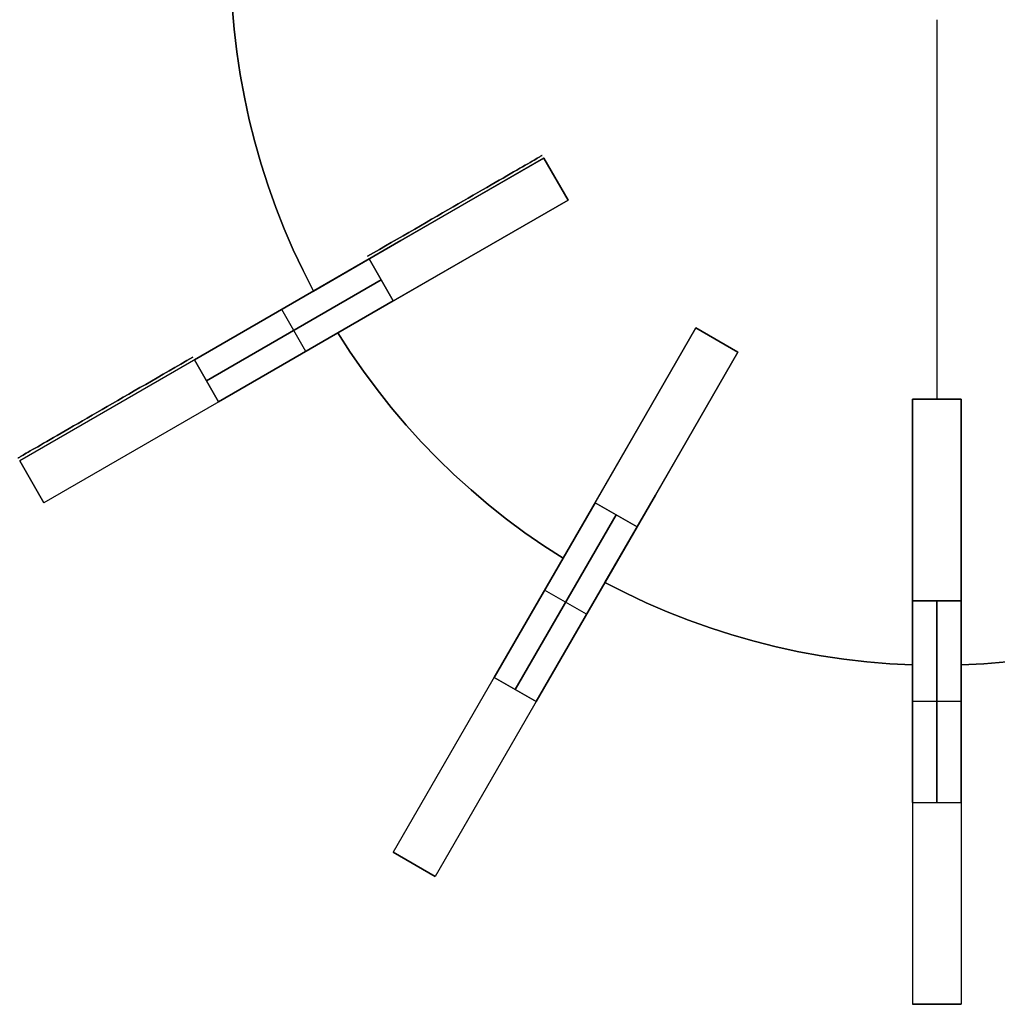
# Model space of a CAD drawing. Header units: millimetres. Extents: x 161 to 3923, y -487 to 1291.
# Tile 14 of 40: x 1115 to 1357, y 508 to 752. Entities that reach past the tile are written whole.
import ezdxf

# ---------------------------------------------------------------- set-up
doc = ezdxf.new("R2010")
doc.units = ezdxf.units.MM
doc.layers.add('Predeterminada', color=7, linetype='Continuous')

msp = doc.modelspace()

# ---------------------------------------------------------------- linework, layer by layer
at = {"layer": 'Predeterminada', "color": 254, "true_color": 0xf3e5b7}
for points in [[(1187.97, 684.97), (1185.38, 690.03), (1182.96, 695.18), (1180.7, 700.4), (1178.61, 705.69), (1176.7, 711.04), (1174.96, 716.46), (1173.4, 721.93), (1172.02, 727.44), (1170.82, 733), (1169.8, 738.6), (1168.96, 744.22), (1168.3, 749.87), (1167.83, 755.54), (1167.54, 761.22)], [(1167.54, 761.22), (1167.83, 755.54), (1168.3, 749.87), (1168.96, 744.22), (1169.8, 738.6), (1170.82, 733), (1172.02, 727.44), (1173.4, 721.93), (1174.96, 716.46), (1176.7, 711.04), (1178.61, 705.69), (1180.7, 700.4), (1182.96, 695.18), (1185.38, 690.03), (1187.97, 684.97)], [(1187.97, 684.97), (1185.38, 690.03), (1182.96, 695.18), (1180.7, 700.4), (1178.61, 705.69), (1176.7, 711.04), (1174.96, 716.46), (1173.4, 721.93), (1172.02, 727.44), (1170.82, 733), (1169.8, 738.6), (1168.96, 744.22), (1168.3, 749.87), (1167.83, 755.54), (1167.54, 761.22)], [(1342.44, 752.22), (1342.44, 658.22)], [(1342.44, 752.22), (1342.44, 658.22)], [(1245.04, 717.92), (1115.14, 642.92)], [(1245.04, 717.92), (1209.64, 697.48)], [(1209.64, 697.48), (1245.04, 717.92)], [(1251.04, 707.52), (1245.04, 717.92)], [(1245.04, 717.92), (1251.04, 707.52)], [(1245.04, 717.92), (1251.04, 707.52)], [(1251.04, 707.52), (1245.04, 717.92)], [(1251.04, 707.52), (1245.04, 717.92)], [(1251.04, 707.52), (1245.04, 717.92)], [(1251.04, 707.52), (1121.14, 632.52)], [(1215.64, 687.08), (1251.04, 707.52)], [(1251.04, 707.52), (1215.64, 687.08)], [(1209.64, 697.48), (1187.97, 684.97)], [(1187.97, 684.97), (1209.64, 697.48)], [(1201.74, 692.92), (1158.44, 667.92)], [(1158.44, 667.92), (1201.74, 692.92)], [(1207.74, 682.52), (1201.74, 692.92)], [(1201.74, 692.92), (1207.74, 682.52)], [(1161.44, 662.72), (1204.74, 687.72)], [(1204.74, 687.72), (1161.44, 662.72)], [(1193.97, 674.58), (1215.64, 687.08)], [(1215.64, 687.08), (1193.97, 674.58)], [(1164.44, 657.52), (1207.74, 682.52)], [(1207.74, 682.52), (1164.44, 657.52)], [(1186.09, 670.02), (1180.09, 680.42)], [(1186.09, 670.02), (1180.09, 680.42)], [(1249.8, 618.76), (1245.02, 621.84), (1240.35, 625.09), (1235.78, 628.48), (1231.33, 632.02), (1227, 635.7), (1222.78, 639.52), (1218.7, 643.48), (1214.74, 647.56), (1210.92, 651.78), (1207.24, 656.11), (1203.7, 660.56), (1200.31, 665.13), (1197.06, 669.8), (1193.97, 674.58)], [(1193.97, 674.58), (1197.06, 669.8), (1200.31, 665.13), (1203.7, 660.56), (1207.24, 656.11), (1210.92, 651.78), (1214.74, 647.56), (1218.7, 643.48), (1222.78, 639.52), (1227, 635.7), (1231.33, 632.02), (1235.78, 628.48), (1240.35, 625.09), (1245.02, 621.84), (1249.8, 618.76)], [(1249.8, 618.76), (1245.02, 621.84), (1240.35, 625.09), (1235.78, 628.48), (1231.33, 632.02), (1227, 635.7), (1222.78, 639.52), (1218.7, 643.48), (1214.74, 647.56), (1210.92, 651.78), (1207.24, 656.11), (1203.7, 660.56), (1200.31, 665.13), (1197.06, 669.8), (1193.97, 674.58)], [(1282.74, 675.82), (1207.74, 545.92)], [(1282.74, 675.82), (1262.3, 640.42)], [(1262.3, 640.42), (1282.74, 675.82)], [(1293.14, 669.82), (1282.74, 675.82)], [(1293.14, 669.82), (1282.74, 675.82)], [(1293.14, 669.82), (1282.74, 675.82)], [(1282.74, 675.82), (1293.14, 669.82)], [(1293.14, 669.82), (1282.74, 675.82)], [(1293.14, 669.82), (1282.74, 675.82)], [(1293.14, 669.82), (1218.14, 539.92)], [(1272.7, 634.42), (1293.14, 669.82)], [(1293.14, 669.82), (1272.7, 634.42)], [(1164.44, 657.52), (1158.44, 667.92)], [(1158.44, 667.92), (1164.44, 657.52)], [(1348.44, 658.22), (1336.44, 658.22)], [(1336.44, 658.22), (1348.44, 658.22)], [(1348.44, 658.22), (1336.44, 658.22)], [(1348.44, 658.22), (1336.44, 658.22)], [(1336.44, 658.22), (1336.44, 617.34)], [(1336.44, 617.34), (1336.44, 658.22)], [(1336.44, 658.22), (1336.44, 508.22)], [(1348.44, 658.22), (1336.44, 658.22)], [(1348.44, 658.22), (1336.44, 658.22)], [(1348.44, 617.34), (1348.44, 658.22)], [(1348.44, 658.22), (1348.44, 617.34)], [(1348.44, 658.22), (1348.44, 508.22)], [(1115.14, 642.92), (1121.14, 632.52)], [(1115.14, 642.92), (1121.14, 632.52)], [(1121.14, 632.52), (1115.14, 642.92)], [(1121.14, 632.52), (1115.14, 642.92)], [(1121.14, 632.52), (1115.14, 642.92)], [(1262.3, 640.42), (1249.8, 618.76)], [(1249.8, 618.76), (1262.3, 640.42)], [(1260.19, 612.76), (1272.7, 634.42)], [(1272.7, 634.42), (1260.19, 612.76)], [(1257.74, 632.52), (1232.74, 589.22)], [(1232.74, 589.22), (1257.74, 632.52)], [(1268.14, 626.52), (1257.74, 632.52)], [(1257.74, 632.52), (1268.14, 626.52)], [(1237.94, 586.22), (1262.94, 629.52)], [(1262.94, 629.52), (1237.94, 586.22)], [(1243.14, 583.22), (1268.14, 626.52)], [(1268.14, 626.52), (1243.14, 583.22)], [(1336.44, 617.34), (1336.44, 592.32)], [(1336.44, 592.32), (1336.44, 617.34)], [(1348.44, 592.32), (1348.44, 617.34)], [(1348.44, 617.34), (1348.44, 592.32)], [(1336.44, 592.32), (1330.76, 592.61), (1325.09, 593.08), (1319.44, 593.74), (1313.82, 594.58), (1308.22, 595.6), (1302.66, 596.8), (1297.15, 598.18), (1291.68, 599.75), (1286.26, 601.48), (1280.91, 603.4), (1275.62, 605.48), (1270.39, 607.74), (1265.25, 610.16), (1260.19, 612.76)], [(1260.19, 612.76), (1265.25, 610.16), (1270.39, 607.74), (1275.62, 605.48), (1280.91, 603.4), (1286.26, 601.48), (1291.68, 599.75), (1297.15, 598.18), (1302.66, 596.8), (1308.22, 595.6), (1313.82, 594.58), (1319.44, 593.74), (1325.09, 593.08), (1330.76, 592.61), (1336.44, 592.32)], [(1336.44, 592.32), (1330.76, 592.61), (1325.09, 593.08), (1319.44, 593.74), (1313.82, 594.58), (1308.22, 595.6), (1302.66, 596.8), (1297.15, 598.18), (1291.68, 599.75), (1286.26, 601.48), (1280.91, 603.4), (1275.62, 605.48), (1270.39, 607.74), (1265.25, 610.16), (1260.19, 612.76)], [(1424.69, 612.76), (1419.63, 610.16), (1414.49, 607.74), (1409.26, 605.48), (1403.97, 603.4), (1398.62, 601.48), (1393.2, 599.75), (1387.73, 598.18), (1382.22, 596.8), (1376.66, 595.6), (1371.06, 594.58), (1365.44, 593.74), (1359.79, 593.08), (1354.12, 592.61), (1348.44, 592.32)], [(1348.44, 592.32), (1354.12, 592.61), (1359.79, 593.08), (1365.44, 593.74), (1371.06, 594.58), (1376.66, 595.6), (1382.22, 596.8), (1387.73, 598.18), (1393.2, 599.75), (1398.62, 601.48), (1403.97, 603.4), (1409.26, 605.48), (1414.49, 607.74), (1419.63, 610.16), (1424.69, 612.76)], [(1424.69, 612.76), (1419.63, 610.16), (1414.49, 607.74), (1409.26, 605.48), (1403.97, 603.4), (1398.62, 601.48), (1393.2, 599.75), (1387.73, 598.18), (1382.22, 596.8), (1376.66, 595.6), (1371.06, 594.58), (1365.44, 593.74), (1359.79, 593.08), (1354.12, 592.61), (1348.44, 592.32)], [(1255.64, 604.87), (1245.24, 610.87)], [(1255.64, 604.87), (1245.24, 610.87)], [(1336.44, 608.22), (1336.44, 558.22)], [(1336.44, 558.22), (1336.44, 608.22)], [(1348.44, 608.22), (1336.44, 608.22)], [(1336.44, 608.22), (1348.44, 608.22)], [(1342.44, 558.22), (1342.44, 608.22)], [(1342.44, 608.22), (1342.44, 558.22)], [(1348.44, 558.22), (1348.44, 608.22)], [(1348.44, 608.22), (1348.44, 558.22)], [(1243.14, 583.22), (1232.74, 589.22)], [(1232.74, 589.22), (1243.14, 583.22)], [(1348.44, 583.22), (1336.44, 583.22)], [(1348.44, 583.22), (1336.44, 583.22)], [(1336.44, 558.22), (1348.44, 558.22)], [(1336.44, 558.22), (1348.44, 558.22)], [(1207.74, 545.92), (1218.14, 539.92)], [(1207.74, 545.92), (1218.14, 539.92)], [(1218.14, 539.92), (1207.74, 545.92)], [(1336.44, 508.22), (1348.44, 508.22)], [(1336.44, 508.22), (1348.44, 508.22)], [(1348.44, 508.22), (1336.44, 508.22)]]:
    msp.add_lwpolyline(points, dxfattribs=at)
at = {"layer": 'Predeterminada', "color": 254, "true_color": 0xf3e5b7, "extrusion": (1, 0, 0)}
for points in [[(752.22, 936.04), (752.22, 924.04)], [(717.92, 936.04), (717.92, 1271.04)], [(717.92, 924.04), (717.92, 921.04)], [(712.72, 1271.04), (712.72, 936.04)], [(712.72, 924.04), (712.72, 921.04)], [(707.52, 1271.04), (707.52, 936.04)], [(707.52, 924.04), (707.52, 921.04)], [(684.97, 924.04), (684.97, 936.04)], [(680.42, 871.04), (680.42, 1321.04)], [(674.58, 924.04), (674.58, 936.04)], [(675.82, 924.04), (675.82, 896.04)], [(675.82, 1246.04), (675.82, 936.04)], [(672.82, 924.04), (672.82, 896.04)], [(672.82, 1246.04), (672.82, 936.04)], [(670.02, 871.04), (670.02, 1321.04)], [(669.82, 924.04), (669.82, 896.04)], [(669.82, 1246.04), (669.82, 936.04)], [(658.22, 924.04), (658.22, 871.04)], [(658.22, 1221.04), (658.22, 936.04)], [(658.22, 871.04), (658.19, 869.33), (658.1, 867.62), (657.96, 865.92), (657.76, 864.23), (657.49, 862.54), (657.18, 860.86), (656.8, 859.2), (656.37, 857.55), (655.88, 855.91), (655.33, 854.29), (654.74, 852.69), (654.08, 851.12), (653.37, 849.56), (652.62, 848.03), (651.8, 846.53), (650.94, 845.06), (650.03, 843.61), (649.07, 842.2), (648.06, 840.82), (647.01, 839.48), (645.91, 838.18), (644.76, 836.91), (643.58, 835.68), (642.35, 834.49), (641.08, 833.35), (639.78, 832.25), (638.43, 831.2), (637.06, 830.19), (635.64, 829.23), (634.2, 828.31), (632.73, 827.45), (631.22, 826.64), (629.7, 825.88), (628.14, 825.18), (626.56, 824.52), (624.97, 823.92), (623.35, 823.38), (621.71, 822.89), (620.06, 822.46), (618.39, 822.08), (616.72, 821.76), (615.03, 821.5), (613.33, 821.3), (611.63, 821.15), (609.93, 821.06), (608.22, 821.04)], [(608.22, 1271.04), (609.93, 1271.01), (611.63, 1270.92), (613.33, 1270.77), (615.03, 1270.57), (616.72, 1270.31), (618.39, 1269.99), (620.06, 1269.61), (621.71, 1269.18), (623.35, 1268.69), (624.97, 1268.15), (626.56, 1267.55), (628.14, 1266.9), (629.7, 1266.19), (631.22, 1265.43), (632.73, 1264.62), (634.2, 1263.76), (635.64, 1262.84), (637.06, 1261.88), (638.43, 1260.88), (639.78, 1259.82), (641.08, 1258.72), (642.35, 1257.58), (643.58, 1256.39), (644.76, 1255.16), (645.91, 1253.9), (647.01, 1252.59), (648.06, 1251.25), (649.07, 1249.87), (650.03, 1248.46), (650.94, 1247.01), (651.8, 1245.54), (652.62, 1244.04), (653.37, 1242.51), (654.08, 1240.96), (654.74, 1239.38), (655.33, 1237.78), (655.88, 1236.16), (656.37, 1234.53), (656.8, 1232.87), (657.18, 1231.21), (657.49, 1229.53), (657.76, 1227.84), (657.96, 1226.15), (658.1, 1224.45), (658.19, 1222.74), (658.22, 1221.04)], [(658.22, 924.04), (658.22, 871.04)], [(658.22, 1221.04), (658.22, 936.04)], [(658.22, 871.04), (658.19, 869.33), (658.1, 867.62), (657.96, 865.92), (657.76, 864.23), (657.49, 862.54), (657.18, 860.86), (656.8, 859.2), (656.37, 857.55), (655.88, 855.91), (655.33, 854.29), (654.74, 852.69), (654.08, 851.12), (653.37, 849.56), (652.62, 848.03), (651.8, 846.53), (650.94, 845.06), (650.03, 843.61), (649.07, 842.2), (648.06, 840.82), (647.01, 839.48), (645.91, 838.18), (644.76, 836.91), (643.58, 835.68), (642.35, 834.49), (641.08, 833.35), (639.78, 832.25), (638.43, 831.2), (637.06, 830.19), (635.64, 829.23), (634.2, 828.31), (632.73, 827.45), (631.22, 826.64), (629.7, 825.88), (628.14, 825.18), (626.56, 824.52), (624.97, 823.92), (623.35, 823.38), (621.71, 822.89), (620.06, 822.46), (618.39, 822.08), (616.72, 821.76), (615.03, 821.5), (613.33, 821.3), (611.63, 821.15), (609.93, 821.06), (608.22, 821.04)], [(608.22, 1271.04), (609.93, 1271.01), (611.63, 1270.92), (613.33, 1270.77), (615.03, 1270.57), (616.72, 1270.31), (618.39, 1269.99), (620.06, 1269.61), (621.71, 1269.18), (623.35, 1268.69), (624.97, 1268.15), (626.56, 1267.55), (628.14, 1266.9), (629.7, 1266.19), (631.22, 1265.43), (632.73, 1264.62), (634.2, 1263.76), (635.64, 1262.84), (637.06, 1261.88), (638.43, 1260.88), (639.78, 1259.82), (641.08, 1258.72), (642.35, 1257.58), (643.58, 1256.39), (644.76, 1255.16), (645.91, 1253.9), (647.01, 1252.59), (648.06, 1251.25), (649.07, 1249.87), (650.03, 1248.46), (650.94, 1247.01), (651.8, 1245.54), (652.62, 1244.04), (653.37, 1242.51), (654.08, 1240.96), (654.74, 1239.38), (655.33, 1237.78), (655.88, 1236.16), (656.37, 1234.53), (656.8, 1232.87), (657.18, 1231.21), (657.49, 1229.53), (657.76, 1227.84), (657.96, 1226.15), (658.1, 1224.45), (658.19, 1222.74), (658.22, 1221.04)], [(658.22, 924.04), (658.22, 871.04)], [(658.22, 1221.04), (658.22, 936.04)], [(658.22, 871.04), (658.19, 869.33), (658.1, 867.62), (657.96, 865.92), (657.76, 864.23), (657.49, 862.54), (657.18, 860.86), (656.8, 859.2), (656.37, 857.55), (655.88, 855.91), (655.33, 854.29), (654.74, 852.69), (654.08, 851.12), (653.37, 849.56), (652.62, 848.03), (651.8, 846.53), (650.94, 845.06), (650.03, 843.61), (649.07, 842.2), (648.06, 840.82), (647.01, 839.48), (645.91, 838.18), (644.76, 836.91), (643.58, 835.68), (642.35, 834.49), (641.08, 833.35), (639.78, 832.25), (638.43, 831.2), (637.06, 830.19), (635.64, 829.23), (634.2, 828.31), (632.73, 827.45), (631.22, 826.64), (629.7, 825.88), (628.14, 825.18), (626.56, 824.52), (624.97, 823.92), (623.35, 823.38), (621.71, 822.89), (620.06, 822.46), (618.39, 822.08), (616.72, 821.76), (615.03, 821.5), (613.33, 821.3), (611.63, 821.15), (609.93, 821.06), (608.22, 821.04)], [(608.22, 1271.04), (609.93, 1271.01), (611.63, 1270.92), (613.33, 1270.77), (615.03, 1270.57), (616.72, 1270.31), (618.39, 1269.99), (620.06, 1269.61), (621.71, 1269.18), (623.35, 1268.69), (624.97, 1268.15), (626.56, 1267.55), (628.14, 1266.9), (629.7, 1266.19), (631.22, 1265.43), (632.73, 1264.62), (634.2, 1263.76), (635.64, 1262.84), (637.06, 1261.88), (638.43, 1260.88), (639.78, 1259.82), (641.08, 1258.72), (642.35, 1257.58), (643.58, 1256.39), (644.76, 1255.16), (645.91, 1253.9), (647.01, 1252.59), (648.06, 1251.25), (649.07, 1249.87), (650.03, 1248.46), (650.94, 1247.01), (651.8, 1245.54), (652.62, 1244.04), (653.37, 1242.51), (654.08, 1240.96), (654.74, 1239.38), (655.33, 1237.78), (655.88, 1236.16), (656.37, 1234.53), (656.8, 1232.87), (657.18, 1231.21), (657.49, 1229.53), (657.76, 1227.84), (657.96, 1226.15), (658.1, 1224.45), (658.19, 1222.74), (658.22, 1221.04)], [(642.92, 921.04), (642.92, 1271.04)], [(637.72, 921.04), (637.72, 1271.04)], [(632.52, 921.04), (632.52, 1271.04)], [(618.76, 924.04), (618.76, 936.04)], [(612.76, 924.04), (612.76, 936.04)], [(610.87, 846.04), (610.87, 1296.04)], [(604.87, 846.04), (604.87, 1296.04)], [(592.32, 924.04), (592.32, 936.04)], [(592.32, 924.04), (592.32, 936.04)], [(583.22, 821.04), (583.22, 1271.04)], [(583.22, 821.04), (583.22, 1271.04)], [(508.22, 1221.04), (508.25, 1222.74), (508.34, 1224.45), (508.48, 1226.15), (508.69, 1227.84), (508.95, 1229.53), (509.27, 1231.21), (509.64, 1232.87), (510.08, 1234.53), (510.56, 1236.16), (511.11, 1237.78), (511.71, 1239.38), (512.36, 1240.96), (513.07, 1242.51), (513.83, 1244.04), (514.64, 1245.54), (515.5, 1247.01), (516.41, 1248.46), (517.37, 1249.87), (518.38, 1251.25), (519.44, 1252.59), (520.54, 1253.9), (521.68, 1255.16), (522.87, 1256.39), (524.09, 1257.58), (525.36, 1258.72), (526.67, 1259.82), (528.01, 1260.88), (529.39, 1261.88), (530.8, 1262.84), (532.24, 1263.76), (533.72, 1264.62), (535.22, 1265.43), (536.75, 1266.19), (538.3, 1266.9), (539.88, 1267.55), (541.48, 1268.15), (543.1, 1268.69), (544.73, 1269.18), (546.38, 1269.61), (548.05, 1269.99), (549.73, 1270.31), (551.41, 1270.57), (553.11, 1270.77), (554.81, 1270.92), (556.51, 1271.01), (558.22, 1271.04)], [(558.22, 821.04), (556.51, 821.06), (554.81, 821.15), (553.11, 821.3), (551.41, 821.5), (549.73, 821.76), (548.05, 822.08), (546.38, 822.46), (544.73, 822.89), (543.1, 823.38), (541.48, 823.92), (539.88, 824.52), (538.3, 825.18), (536.75, 825.88), (535.22, 826.64), (533.72, 827.45), (532.24, 828.31), (530.8, 829.23), (529.39, 830.19), (528.01, 831.2), (526.67, 832.25), (525.36, 833.35), (524.09, 834.49), (522.87, 835.68), (521.68, 836.91), (520.54, 838.18), (519.44, 839.48), (518.38, 840.82), (517.37, 842.2), (516.41, 843.61), (515.5, 845.06), (514.64, 846.53), (513.83, 848.03), (513.07, 849.56), (512.36, 851.12), (511.71, 852.69), (511.11, 854.29), (510.56, 855.91), (510.08, 857.55), (509.64, 859.2), (509.27, 860.86), (508.95, 862.54), (508.69, 864.23), (508.48, 865.92), (508.34, 867.62), (508.25, 869.33), (508.22, 871.04)], [(508.22, 1221.04), (508.25, 1222.74), (508.34, 1224.45), (508.48, 1226.15), (508.69, 1227.84), (508.95, 1229.53), (509.27, 1231.21), (509.64, 1232.87), (510.08, 1234.53), (510.56, 1236.16), (511.11, 1237.78), (511.71, 1239.38), (512.36, 1240.96), (513.07, 1242.51), (513.83, 1244.04), (514.64, 1245.54), (515.5, 1247.01), (516.41, 1248.46), (517.37, 1249.87), (518.38, 1251.25), (519.44, 1252.59), (520.54, 1253.9), (521.68, 1255.16), (522.87, 1256.39), (524.09, 1257.58), (525.36, 1258.72), (526.67, 1259.82), (528.01, 1260.88), (529.39, 1261.88), (530.8, 1262.84), (532.24, 1263.76), (533.72, 1264.62), (535.22, 1265.43), (536.75, 1266.19), (538.3, 1266.9), (539.88, 1267.55), (541.48, 1268.15), (543.1, 1268.69), (544.73, 1269.18), (546.38, 1269.61), (548.05, 1269.99), (549.73, 1270.31), (551.41, 1270.57), (553.11, 1270.77), (554.81, 1270.92), (556.51, 1271.01), (558.22, 1271.04)], [(558.22, 821.04), (556.51, 821.06), (554.81, 821.15), (553.11, 821.3), (551.41, 821.5), (549.73, 821.76), (548.05, 822.08), (546.38, 822.46), (544.73, 822.89), (543.1, 823.38), (541.48, 823.92), (539.88, 824.52), (538.3, 825.18), (536.75, 825.88), (535.22, 826.64), (533.72, 827.45), (532.24, 828.31), (530.8, 829.23), (529.39, 830.19), (528.01, 831.2), (526.67, 832.25), (525.36, 833.35), (524.09, 834.49), (522.87, 835.68), (521.68, 836.91), (520.54, 838.18), (519.44, 839.48), (518.38, 840.82), (517.37, 842.2), (516.41, 843.61), (515.5, 845.06), (514.64, 846.53), (513.83, 848.03), (513.07, 849.56), (512.36, 851.12), (511.71, 852.69), (511.11, 854.29), (510.56, 855.91), (510.08, 857.55), (509.64, 859.2), (509.27, 860.86), (508.95, 862.54), (508.69, 864.23), (508.48, 865.92), (508.34, 867.62), (508.25, 869.33), (508.22, 871.04)], [(508.22, 1221.04), (508.25, 1222.74), (508.34, 1224.45), (508.48, 1226.15), (508.69, 1227.84), (508.95, 1229.53), (509.27, 1231.21), (509.64, 1232.87), (510.08, 1234.53), (510.56, 1236.16), (511.11, 1237.78), (511.71, 1239.38), (512.36, 1240.96), (513.07, 1242.51), (513.83, 1244.04), (514.64, 1245.54), (515.5, 1247.01), (516.41, 1248.46), (517.37, 1249.87), (518.38, 1251.25), (519.44, 1252.59), (520.54, 1253.9), (521.68, 1255.16), (522.87, 1256.39), (524.09, 1257.58), (525.36, 1258.72), (526.67, 1259.82), (528.01, 1260.88), (529.39, 1261.88), (530.8, 1262.84), (532.24, 1263.76), (533.72, 1264.62), (535.22, 1265.43), (536.75, 1266.19), (538.3, 1266.9), (539.88, 1267.55), (541.48, 1268.15), (543.1, 1268.69), (544.73, 1269.18), (546.38, 1269.61), (548.05, 1269.99), (549.73, 1270.31), (551.41, 1270.57), (553.11, 1270.77), (554.81, 1270.92), (556.51, 1271.01), (558.22, 1271.04)], [(558.22, 821.04), (556.51, 821.06), (554.81, 821.15), (553.11, 821.3), (551.41, 821.5), (549.73, 821.76), (548.05, 822.08), (546.38, 822.46), (544.73, 822.89), (543.1, 823.38), (541.48, 823.92), (539.88, 824.52), (538.3, 825.18), (536.75, 825.88), (535.22, 826.64), (533.72, 827.45), (532.24, 828.31), (530.8, 829.23), (529.39, 830.19), (528.01, 831.2), (526.67, 832.25), (525.36, 833.35), (524.09, 834.49), (522.87, 835.68), (521.68, 836.91), (520.54, 838.18), (519.44, 839.48), (518.38, 840.82), (517.37, 842.2), (516.41, 843.61), (515.5, 845.06), (514.64, 846.53), (513.83, 848.03), (513.07, 849.56), (512.36, 851.12), (511.71, 852.69), (511.11, 854.29), (510.56, 855.91), (510.08, 857.55), (509.64, 859.2), (509.27, 860.86), (508.95, 862.54), (508.69, 864.23), (508.48, 865.92), (508.34, 867.62), (508.25, 869.33), (508.22, 871.04)], [(545.92, 896.04), (545.92, 1246.04)], [(542.92, 896.04), (542.92, 1246.04)], [(539.92, 896.04), (539.92, 1246.04)], [(508.22, 871.04), (508.22, 1221.04)], [(508.22, 871.04), (508.22, 1221.04)], [(508.22, 871.04), (508.22, 1221.04)]]:
    msp.add_lwpolyline(points, dxfattribs=at)
at = {"layer": 'Predeterminada', "color": 254, "true_color": 0xf3e5b7, "extrusion": (-0.5, 0.866025, -2.02266e-14)}
msp.add_lwpolyline([(-1437.2, 921.04), (-1437.17, 919.33), (-1437.08, 917.62), (-1436.94, 915.92), (-1436.73, 914.23), (-1436.47, 912.54), (-1436.15, 910.86), (-1435.78, 909.2), (-1435.34, 907.55), (-1434.85, 905.91), (-1434.31, 904.29), (-1433.71, 902.69), (-1433.06, 901.12), (-1432.35, 899.56), (-1431.59, 898.03), (-1430.78, 896.53), (-1429.92, 895.06), (-1429.01, 893.61), (-1428.05, 892.2), (-1427.04, 890.82), (-1425.98, 889.48), (-1424.88, 888.18), (-1423.74, 886.91), (-1422.55, 885.68), (-1421.33, 884.49), (-1420.06, 883.35), (-1418.75, 882.25), (-1417.41, 881.2), (-1416.03, 880.19), (-1414.62, 879.23), (-1413.18, 878.31), (-1411.7, 877.45), (-1410.2, 876.64), (-1408.67, 875.88), (-1407.12, 875.18), (-1405.54, 874.52), (-1403.94, 873.92), (-1402.32, 873.38), (-1400.69, 872.89), (-1399.04, 872.46), (-1397.37, 872.08), (-1395.69, 871.76), (-1394.01, 871.5), (-1392.31, 871.3), (-1390.61, 871.15), (-1388.9, 871.06), (-1387.2, 871.04)], dxfattribs=at)
at = {"layer": 'Predeterminada', "color": 254, "true_color": 0xf3e5b7, "extrusion": (-0.5, 0.866025, 2.14799e-14)}
msp.add_lwpolyline([(-1387.2, 1321.04), (-1388.9, 1321.01), (-1390.61, 1320.92), (-1392.31, 1320.77), (-1394.01, 1320.57), (-1395.69, 1320.31), (-1397.37, 1319.99), (-1399.04, 1319.61), (-1400.69, 1319.18), (-1402.32, 1318.69), (-1403.94, 1318.15), (-1405.54, 1317.55), (-1407.12, 1316.9), (-1408.67, 1316.19), (-1410.2, 1315.43), (-1411.7, 1314.62), (-1413.18, 1313.76), (-1414.62, 1312.84), (-1416.03, 1311.88), (-1417.41, 1310.88), (-1418.75, 1309.82), (-1420.06, 1308.72), (-1421.33, 1307.58), (-1422.55, 1306.39), (-1423.74, 1305.16), (-1424.88, 1303.9), (-1425.98, 1302.59), (-1427.04, 1301.25), (-1428.05, 1299.87), (-1429.01, 1298.46), (-1429.92, 1297.01), (-1430.78, 1295.54), (-1431.59, 1294.04), (-1432.35, 1292.51), (-1433.06, 1290.96), (-1433.71, 1289.38), (-1434.31, 1287.78), (-1434.85, 1286.16), (-1435.34, 1284.53), (-1435.78, 1282.87), (-1436.15, 1281.21), (-1436.47, 1279.53), (-1436.73, 1277.84), (-1436.94, 1276.15), (-1437.08, 1274.45), (-1437.17, 1272.74), (-1437.2, 1271.04)], dxfattribs=at)
at = {"layer": 'Predeterminada', "color": 254, "true_color": 0xf3e5b7, "extrusion": (-0.5, 0.866025, -1.54725e-15)}
msp.add_lwpolyline([(-1437.2, 921.04), (-1437.17, 919.33), (-1437.08, 917.62), (-1436.94, 915.92), (-1436.73, 914.23), (-1436.47, 912.54), (-1436.15, 910.86), (-1435.78, 909.2), (-1435.34, 907.55), (-1434.85, 905.91), (-1434.31, 904.29), (-1433.71, 902.69), (-1433.06, 901.12), (-1432.35, 899.56), (-1431.59, 898.03), (-1430.78, 896.53), (-1429.92, 895.06), (-1429.01, 893.61), (-1428.05, 892.2), (-1427.04, 890.82), (-1425.98, 889.48), (-1424.88, 888.18), (-1423.74, 886.91), (-1422.55, 885.68), (-1421.33, 884.49), (-1420.06, 883.35), (-1418.75, 882.25), (-1417.41, 881.2), (-1416.03, 880.19), (-1414.62, 879.23), (-1413.18, 878.31), (-1411.7, 877.45), (-1410.2, 876.64), (-1408.67, 875.88), (-1407.12, 875.18), (-1405.54, 874.52), (-1403.94, 873.92), (-1402.32, 873.38), (-1400.69, 872.89), (-1399.04, 872.46), (-1397.37, 872.08), (-1395.69, 871.76), (-1394.01, 871.5), (-1392.31, 871.3), (-1390.61, 871.15), (-1388.9, 871.06), (-1387.2, 871.04)], dxfattribs=at)
at = {"layer": 'Predeterminada', "color": 254, "true_color": 0xf3e5b7, "extrusion": (-0.5, 0.866025, -4.1107e-15)}
msp.add_lwpolyline([(-1387.2, 1321.04), (-1388.9, 1321.01), (-1390.61, 1320.92), (-1392.31, 1320.77), (-1394.01, 1320.57), (-1395.69, 1320.31), (-1397.37, 1319.99), (-1399.04, 1319.61), (-1400.69, 1319.18), (-1402.32, 1318.69), (-1403.94, 1318.15), (-1405.54, 1317.55), (-1407.12, 1316.9), (-1408.67, 1316.19), (-1410.2, 1315.43), (-1411.7, 1314.62), (-1413.18, 1313.76), (-1414.62, 1312.84), (-1416.03, 1311.88), (-1417.41, 1310.88), (-1418.75, 1309.82), (-1420.06, 1308.72), (-1421.33, 1307.58), (-1422.55, 1306.39), (-1423.74, 1305.16), (-1424.88, 1303.9), (-1425.98, 1302.59), (-1427.04, 1301.25), (-1428.05, 1299.87), (-1429.01, 1298.46), (-1429.92, 1297.01), (-1430.78, 1295.54), (-1431.59, 1294.04), (-1432.35, 1292.51), (-1433.06, 1290.96), (-1433.71, 1289.38), (-1434.31, 1287.78), (-1434.85, 1286.16), (-1435.34, 1284.53), (-1435.78, 1282.87), (-1436.15, 1281.21), (-1436.47, 1279.53), (-1436.73, 1277.84), (-1436.94, 1276.15), (-1437.08, 1274.45), (-1437.17, 1272.74), (-1437.2, 1271.04)], dxfattribs=at)
at = {"layer": 'Predeterminada', "color": 254, "true_color": 0xf3e5b7, "extrusion": (-0.5, 0.866025, -2.60713e-14)}
msp.add_lwpolyline([(-1437.2, 921.04), (-1437.17, 919.33), (-1437.08, 917.62), (-1436.94, 915.92), (-1436.73, 914.23), (-1436.47, 912.54), (-1436.15, 910.86), (-1435.78, 909.2), (-1435.34, 907.55), (-1434.85, 905.91), (-1434.31, 904.29), (-1433.71, 902.69), (-1433.06, 901.12), (-1432.35, 899.56), (-1431.59, 898.03), (-1430.78, 896.53), (-1429.92, 895.06), (-1429.01, 893.61), (-1428.05, 892.2), (-1427.04, 890.82), (-1425.98, 889.48), (-1424.88, 888.18), (-1423.74, 886.91), (-1422.55, 885.68), (-1421.33, 884.49), (-1420.06, 883.35), (-1418.75, 882.25), (-1417.41, 881.2), (-1416.03, 880.19), (-1414.62, 879.23), (-1413.18, 878.31), (-1411.7, 877.45), (-1410.2, 876.64), (-1408.67, 875.88), (-1407.12, 875.18), (-1405.54, 874.52), (-1403.94, 873.92), (-1402.32, 873.38), (-1400.69, 872.89), (-1399.04, 872.46), (-1397.37, 872.08), (-1395.69, 871.76), (-1394.01, 871.5), (-1392.31, 871.3), (-1390.61, 871.15), (-1388.9, 871.06), (-1387.2, 871.04)], dxfattribs=at)
at = {"layer": 'Predeterminada', "color": 254, "true_color": 0xf3e5b7, "extrusion": (-0.5, 0.866025, 2.446e-14)}
msp.add_lwpolyline([(-1387.2, 1321.04), (-1388.9, 1321.01), (-1390.61, 1320.92), (-1392.31, 1320.77), (-1394.01, 1320.57), (-1395.69, 1320.31), (-1397.37, 1319.99), (-1399.04, 1319.61), (-1400.69, 1319.18), (-1402.32, 1318.69), (-1403.94, 1318.15), (-1405.54, 1317.55), (-1407.12, 1316.9), (-1408.67, 1316.19), (-1410.2, 1315.43), (-1411.7, 1314.62), (-1413.18, 1313.76), (-1414.62, 1312.84), (-1416.03, 1311.88), (-1417.41, 1310.88), (-1418.75, 1309.82), (-1420.06, 1308.72), (-1421.33, 1307.58), (-1422.55, 1306.39), (-1423.74, 1305.16), (-1424.88, 1303.9), (-1425.98, 1302.59), (-1427.04, 1301.25), (-1428.05, 1299.87), (-1429.01, 1298.46), (-1429.92, 1297.01), (-1430.78, 1295.54), (-1431.59, 1294.04), (-1432.35, 1292.51), (-1433.06, 1290.96), (-1433.71, 1289.38), (-1434.31, 1287.78), (-1434.85, 1286.16), (-1435.34, 1284.53), (-1435.78, 1282.87), (-1436.15, 1281.21), (-1436.47, 1279.53), (-1436.73, 1277.84), (-1436.94, 1276.15), (-1437.08, 1274.45), (-1437.17, 1272.74), (-1437.2, 1271.04)], dxfattribs=at)
at = {"layer": 'Predeterminada', "color": 254, "true_color": 0xf3e5b7, "extrusion": (0.866025, -0.5, 8.21916e-14)}
msp.add_lwpolyline([(1226.65, 896.04), (1226.62, 894.33), (1226.54, 892.62), (1226.39, 890.92), (1226.19, 889.23), (1225.93, 887.54), (1225.61, 885.86), (1225.23, 884.2), (1224.8, 882.55), (1224.31, 880.91), (1223.77, 879.29), (1223.17, 877.69), (1222.51, 876.12), (1221.81, 874.56), (1221.05, 873.03), (1220.24, 871.53), (1219.37, 870.06), (1218.46, 868.61), (1217.5, 867.2), (1216.49, 865.82), (1215.44, 864.48), (1214.34, 863.18), (1213.19, 861.91), (1212.01, 860.68), (1210.78, 859.49), (1209.51, 858.35), (1208.21, 857.25), (1206.86, 856.2), (1205.49, 855.19), (1204.08, 854.23), (1202.63, 853.31), (1201.16, 852.45), (1199.66, 851.64), (1198.13, 850.88), (1196.57, 850.18), (1195, 849.52), (1193.4, 848.92), (1191.78, 848.38), (1190.14, 847.89), (1188.49, 847.46), (1186.83, 847.08), (1185.15, 846.76), (1183.46, 846.5), (1181.77, 846.3), (1180.07, 846.15), (1178.36, 846.06), (1176.65, 846.04)], dxfattribs=at)
at = {"layer": 'Predeterminada', "color": 254, "true_color": 0xf3e5b7, "extrusion": (0.866025, -0.5, -7.60416e-14)}
msp.add_lwpolyline([(1176.65, 1296.04), (1178.36, 1296.01), (1180.07, 1295.92), (1181.77, 1295.77), (1183.46, 1295.57), (1185.15, 1295.31), (1186.83, 1294.99), (1188.49, 1294.61), (1190.14, 1294.18), (1191.78, 1293.69), (1193.4, 1293.15), (1195, 1292.55), (1196.57, 1291.9), (1198.13, 1291.19), (1199.66, 1290.43), (1201.16, 1289.62), (1202.63, 1288.76), (1204.08, 1287.84), (1205.49, 1286.88), (1206.86, 1285.88), (1208.21, 1284.82), (1209.51, 1283.72), (1210.78, 1282.58), (1212.01, 1281.39), (1213.19, 1280.16), (1214.34, 1278.9), (1215.44, 1277.59), (1216.49, 1276.25), (1217.5, 1274.87), (1218.46, 1273.46), (1219.37, 1272.01), (1220.24, 1270.54), (1221.05, 1269.04), (1221.81, 1267.51), (1222.51, 1265.96), (1223.17, 1264.38), (1223.77, 1262.78), (1224.31, 1261.16), (1224.8, 1259.53), (1225.23, 1257.87), (1225.61, 1256.21), (1225.93, 1254.53), (1226.19, 1252.84), (1226.39, 1251.15), (1226.54, 1249.45), (1226.62, 1247.74), (1226.65, 1246.04)], dxfattribs=at)
at = {"layer": 'Predeterminada', "color": 254, "true_color": 0xf3e5b7, "extrusion": (0.866025, -0.5, 2.23763e-13)}
msp.add_lwpolyline([(1226.65, 896.04), (1226.62, 894.33), (1226.54, 892.62), (1226.39, 890.92), (1226.19, 889.23), (1225.93, 887.54), (1225.61, 885.86), (1225.23, 884.2), (1224.8, 882.55), (1224.31, 880.91), (1223.77, 879.29), (1223.17, 877.69), (1222.51, 876.12), (1221.81, 874.56), (1221.05, 873.03), (1220.24, 871.53), (1219.37, 870.06), (1218.46, 868.61), (1217.5, 867.2), (1216.49, 865.82), (1215.44, 864.48), (1214.34, 863.18), (1213.19, 861.91), (1212.01, 860.68), (1210.78, 859.49), (1209.51, 858.35), (1208.21, 857.25), (1206.86, 856.2), (1205.49, 855.19), (1204.08, 854.23), (1202.63, 853.31), (1201.16, 852.45), (1199.66, 851.64), (1198.13, 850.88), (1196.57, 850.18), (1195, 849.52), (1193.4, 848.92), (1191.78, 848.38), (1190.14, 847.89), (1188.49, 847.46), (1186.83, 847.08), (1185.15, 846.76), (1183.46, 846.5), (1181.77, 846.3), (1180.07, 846.15), (1178.36, 846.06), (1176.65, 846.04)], dxfattribs=at)
at = {"layer": 'Predeterminada', "color": 254, "true_color": 0xf3e5b7, "extrusion": (0.866025, -0.5, 2.28787e-13)}
msp.add_lwpolyline([(1176.65, 1296.04), (1178.36, 1296.01), (1180.07, 1295.92), (1181.77, 1295.77), (1183.46, 1295.57), (1185.15, 1295.31), (1186.83, 1294.99), (1188.49, 1294.61), (1190.14, 1294.18), (1191.78, 1293.69), (1193.4, 1293.15), (1195, 1292.55), (1196.57, 1291.9), (1198.13, 1291.19), (1199.66, 1290.43), (1201.16, 1289.62), (1202.63, 1288.76), (1204.08, 1287.84), (1205.49, 1286.88), (1206.86, 1285.88), (1208.21, 1284.82), (1209.51, 1283.72), (1210.78, 1282.58), (1212.01, 1281.39), (1213.19, 1280.16), (1214.34, 1278.9), (1215.44, 1277.59), (1216.49, 1276.25), (1217.5, 1274.87), (1218.46, 1273.46), (1219.37, 1272.01), (1220.24, 1270.54), (1221.05, 1269.04), (1221.81, 1267.51), (1222.51, 1265.96), (1223.17, 1264.38), (1223.77, 1262.78), (1224.31, 1261.16), (1224.8, 1259.53), (1225.23, 1257.87), (1225.61, 1256.21), (1225.93, 1254.53), (1226.19, 1252.84), (1226.39, 1251.15), (1226.54, 1249.45), (1226.62, 1247.74), (1226.65, 1246.04)], dxfattribs=at)
at = {"layer": 'Predeterminada', "color": 254, "true_color": 0xf3e5b7, "extrusion": (0.866025, -0.5, 7.52325e-14)}
msp.add_lwpolyline([(1226.65, 896.04), (1226.62, 894.33), (1226.54, 892.62), (1226.39, 890.92), (1226.19, 889.23), (1225.93, 887.54), (1225.61, 885.86), (1225.23, 884.2), (1224.8, 882.55), (1224.31, 880.91), (1223.77, 879.29), (1223.17, 877.69), (1222.51, 876.12), (1221.81, 874.56), (1221.05, 873.03), (1220.24, 871.53), (1219.37, 870.06), (1218.46, 868.61), (1217.5, 867.2), (1216.49, 865.82), (1215.44, 864.48), (1214.34, 863.18), (1213.19, 861.91), (1212.01, 860.68), (1210.78, 859.49), (1209.51, 858.35), (1208.21, 857.25), (1206.86, 856.2), (1205.49, 855.19), (1204.08, 854.23), (1202.63, 853.31), (1201.16, 852.45), (1199.66, 851.64), (1198.13, 850.88), (1196.57, 850.18), (1195, 849.52), (1193.4, 848.92), (1191.78, 848.38), (1190.14, 847.89), (1188.49, 847.46), (1186.83, 847.08), (1185.15, 846.76), (1183.46, 846.5), (1181.77, 846.3), (1180.07, 846.15), (1178.36, 846.06), (1176.65, 846.04)], dxfattribs=at)
at = {"layer": 'Predeterminada', "color": 254, "true_color": 0xf3e5b7, "extrusion": (0.866025, -0.5, -6.9663e-14)}
msp.add_lwpolyline([(1176.65, 1296.04), (1178.36, 1296.01), (1180.07, 1295.92), (1181.77, 1295.77), (1183.46, 1295.57), (1185.15, 1295.31), (1186.83, 1294.99), (1188.49, 1294.61), (1190.14, 1294.18), (1191.78, 1293.69), (1193.4, 1293.15), (1195, 1292.55), (1196.57, 1291.9), (1198.13, 1291.19), (1199.66, 1290.43), (1201.16, 1289.62), (1202.63, 1288.76), (1204.08, 1287.84), (1205.49, 1286.88), (1206.86, 1285.88), (1208.21, 1284.82), (1209.51, 1283.72), (1210.78, 1282.58), (1212.01, 1281.39), (1213.19, 1280.16), (1214.34, 1278.9), (1215.44, 1277.59), (1216.49, 1276.25), (1217.5, 1274.87), (1218.46, 1273.46), (1219.37, 1272.01), (1220.24, 1270.54), (1221.05, 1269.04), (1221.81, 1267.51), (1222.51, 1265.96), (1223.17, 1264.38), (1223.77, 1262.78), (1224.31, 1261.16), (1224.8, 1259.53), (1225.23, 1257.87), (1225.61, 1256.21), (1225.93, 1254.53), (1226.19, 1252.84), (1226.39, 1251.15), (1226.54, 1249.45), (1226.62, 1247.74), (1226.65, 1246.04)], dxfattribs=at)
at = {"layer": 'Predeterminada', "color": 254, "true_color": 0xf3e5b7, "extrusion": (-0.5, 0.866025, -1.57567e-14)}
msp.add_lwpolyline([(-1287.2, 1271.04), (-1287.23, 1272.74), (-1287.31, 1274.45), (-1287.46, 1276.15), (-1287.66, 1277.84), (-1287.92, 1279.53), (-1288.24, 1281.21), (-1288.62, 1282.87), (-1289.05, 1284.53), (-1289.54, 1286.16), (-1290.08, 1287.78), (-1290.68, 1289.38), (-1291.34, 1290.96), (-1292.04, 1292.51), (-1292.8, 1294.04), (-1293.61, 1295.54), (-1294.48, 1297.01), (-1295.39, 1298.46), (-1296.35, 1299.87), (-1297.36, 1301.25), (-1298.41, 1302.59), (-1299.51, 1303.9), (-1300.66, 1305.16), (-1301.84, 1306.39), (-1303.07, 1307.58), (-1304.34, 1308.72), (-1305.64, 1309.82), (-1306.99, 1310.88), (-1308.36, 1311.88), (-1309.77, 1312.84), (-1311.22, 1313.76), (-1312.69, 1314.62), (-1314.19, 1315.43), (-1315.72, 1316.19), (-1317.28, 1316.9), (-1318.85, 1317.55), (-1320.45, 1318.15), (-1322.07, 1318.69), (-1323.71, 1319.18), (-1325.36, 1319.61), (-1327.02, 1319.99), (-1328.7, 1320.31), (-1330.39, 1320.57), (-1332.08, 1320.77), (-1333.79, 1320.92), (-1335.49, 1321.01), (-1337.2, 1321.04)], dxfattribs=at)
at = {"layer": 'Predeterminada', "color": 254, "true_color": 0xf3e5b7, "extrusion": (-0.5, 0.866025, 2.31595e-14)}
msp.add_lwpolyline([(-1337.2, 871.04), (-1335.49, 871.06), (-1333.79, 871.15), (-1332.08, 871.3), (-1330.39, 871.5), (-1328.7, 871.76), (-1327.02, 872.08), (-1325.36, 872.46), (-1323.71, 872.89), (-1322.07, 873.38), (-1320.45, 873.92), (-1318.85, 874.52), (-1317.28, 875.18), (-1315.72, 875.88), (-1314.19, 876.64), (-1312.69, 877.45), (-1311.22, 878.31), (-1309.77, 879.23), (-1308.36, 880.19), (-1306.99, 881.2), (-1305.64, 882.25), (-1304.34, 883.35), (-1303.07, 884.49), (-1301.84, 885.68), (-1300.66, 886.91), (-1299.51, 888.18), (-1298.41, 889.48), (-1297.36, 890.82), (-1296.35, 892.2), (-1295.39, 893.61), (-1294.48, 895.06), (-1293.61, 896.53), (-1292.8, 898.03), (-1292.04, 899.56), (-1291.34, 901.12), (-1290.68, 902.69), (-1290.08, 904.29), (-1289.54, 905.91), (-1289.05, 907.55), (-1288.62, 909.2), (-1288.24, 910.86), (-1287.92, 912.54), (-1287.66, 914.23), (-1287.46, 915.92), (-1287.31, 917.62), (-1287.23, 919.33), (-1287.2, 921.04)], dxfattribs=at)
at = {"layer": 'Predeterminada', "color": 254, "true_color": 0xf3e5b7, "extrusion": (-0.5, 0.866025, -2.50274e-16)}
msp.add_lwpolyline([(-1287.2, 1271.04), (-1287.23, 1272.74), (-1287.31, 1274.45), (-1287.46, 1276.15), (-1287.66, 1277.84), (-1287.92, 1279.53), (-1288.24, 1281.21), (-1288.62, 1282.87), (-1289.05, 1284.53), (-1289.54, 1286.16), (-1290.08, 1287.78), (-1290.68, 1289.38), (-1291.34, 1290.96), (-1292.04, 1292.51), (-1292.8, 1294.04), (-1293.61, 1295.54), (-1294.48, 1297.01), (-1295.39, 1298.46), (-1296.35, 1299.87), (-1297.36, 1301.25), (-1298.41, 1302.59), (-1299.51, 1303.9), (-1300.66, 1305.16), (-1301.84, 1306.39), (-1303.07, 1307.58), (-1304.34, 1308.72), (-1305.64, 1309.82), (-1306.99, 1310.88), (-1308.36, 1311.88), (-1309.77, 1312.84), (-1311.22, 1313.76), (-1312.69, 1314.62), (-1314.19, 1315.43), (-1315.72, 1316.19), (-1317.28, 1316.9), (-1318.85, 1317.55), (-1320.45, 1318.15), (-1322.07, 1318.69), (-1323.71, 1319.18), (-1325.36, 1319.61), (-1327.02, 1319.99), (-1328.7, 1320.31), (-1330.39, 1320.57), (-1332.08, 1320.77), (-1333.79, 1320.92), (-1335.49, 1321.01), (-1337.2, 1321.04)], dxfattribs=at)
at = {"layer": 'Predeterminada', "color": 254, "true_color": 0xf3e5b7, "extrusion": (-0.5, 0.866025, 1.70194e-15)}
msp.add_lwpolyline([(-1337.2, 871.04), (-1335.49, 871.06), (-1333.79, 871.15), (-1332.08, 871.3), (-1330.39, 871.5), (-1328.7, 871.76), (-1327.02, 872.08), (-1325.36, 872.46), (-1323.71, 872.89), (-1322.07, 873.38), (-1320.45, 873.92), (-1318.85, 874.52), (-1317.28, 875.18), (-1315.72, 875.88), (-1314.19, 876.64), (-1312.69, 877.45), (-1311.22, 878.31), (-1309.77, 879.23), (-1308.36, 880.19), (-1306.99, 881.2), (-1305.64, 882.25), (-1304.34, 883.35), (-1303.07, 884.49), (-1301.84, 885.68), (-1300.66, 886.91), (-1299.51, 888.18), (-1298.41, 889.48), (-1297.36, 890.82), (-1296.35, 892.2), (-1295.39, 893.61), (-1294.48, 895.06), (-1293.61, 896.53), (-1292.8, 898.03), (-1292.04, 899.56), (-1291.34, 901.12), (-1290.68, 902.69), (-1290.08, 904.29), (-1289.54, 905.91), (-1289.05, 907.55), (-1288.62, 909.2), (-1288.24, 910.86), (-1287.92, 912.54), (-1287.66, 914.23), (-1287.46, 915.92), (-1287.31, 917.62), (-1287.23, 919.33), (-1287.2, 921.04)], dxfattribs=at)
at = {"layer": 'Predeterminada', "color": 254, "true_color": 0xf3e5b7, "extrusion": (-0.5, 0.866025, -1.35735e-14)}
msp.add_lwpolyline([(-1287.2, 1271.04), (-1287.23, 1272.74), (-1287.31, 1274.45), (-1287.46, 1276.15), (-1287.66, 1277.84), (-1287.92, 1279.53), (-1288.24, 1281.21), (-1288.62, 1282.87), (-1289.05, 1284.53), (-1289.54, 1286.16), (-1290.08, 1287.78), (-1290.68, 1289.38), (-1291.34, 1290.96), (-1292.04, 1292.51), (-1292.8, 1294.04), (-1293.61, 1295.54), (-1294.48, 1297.01), (-1295.39, 1298.46), (-1296.35, 1299.87), (-1297.36, 1301.25), (-1298.41, 1302.59), (-1299.51, 1303.9), (-1300.66, 1305.16), (-1301.84, 1306.39), (-1303.07, 1307.58), (-1304.34, 1308.72), (-1305.64, 1309.82), (-1306.99, 1310.88), (-1308.36, 1311.88), (-1309.77, 1312.84), (-1311.22, 1313.76), (-1312.69, 1314.62), (-1314.19, 1315.43), (-1315.72, 1316.19), (-1317.28, 1316.9), (-1318.85, 1317.55), (-1320.45, 1318.15), (-1322.07, 1318.69), (-1323.71, 1319.18), (-1325.36, 1319.61), (-1327.02, 1319.99), (-1328.7, 1320.31), (-1330.39, 1320.57), (-1332.08, 1320.77), (-1333.79, 1320.92), (-1335.49, 1321.01), (-1337.2, 1321.04)], dxfattribs=at)
at = {"layer": 'Predeterminada', "color": 254, "true_color": 0xf3e5b7, "extrusion": (-0.5, 0.866025, 2.1236e-14)}
msp.add_lwpolyline([(-1337.2, 871.04), (-1335.49, 871.06), (-1333.79, 871.15), (-1332.08, 871.3), (-1330.39, 871.5), (-1328.7, 871.76), (-1327.02, 872.08), (-1325.36, 872.46), (-1323.71, 872.89), (-1322.07, 873.38), (-1320.45, 873.92), (-1318.85, 874.52), (-1317.28, 875.18), (-1315.72, 875.88), (-1314.19, 876.64), (-1312.69, 877.45), (-1311.22, 878.31), (-1309.77, 879.23), (-1308.36, 880.19), (-1306.99, 881.2), (-1305.64, 882.25), (-1304.34, 883.35), (-1303.07, 884.49), (-1301.84, 885.68), (-1300.66, 886.91), (-1299.51, 888.18), (-1298.41, 889.48), (-1297.36, 890.82), (-1296.35, 892.2), (-1295.39, 893.61), (-1294.48, 895.06), (-1293.61, 896.53), (-1292.8, 898.03), (-1292.04, 899.56), (-1291.34, 901.12), (-1290.68, 902.69), (-1290.08, 904.29), (-1289.54, 905.91), (-1289.05, 907.55), (-1288.62, 909.2), (-1288.24, 910.86), (-1287.92, 912.54), (-1287.66, 914.23), (-1287.46, 915.92), (-1287.31, 917.62), (-1287.23, 919.33), (-1287.2, 921.04)], dxfattribs=at)
at = {"layer": 'Predeterminada', "color": 254, "true_color": 0xf3e5b7, "extrusion": (0.866025, -0.5, -2.48465e-14)}
msp.add_lwpolyline([(1076.65, 1246.04), (1076.68, 1247.74), (1076.77, 1249.45), (1076.92, 1251.15), (1077.12, 1252.84), (1077.38, 1254.53), (1077.7, 1256.21), (1078.07, 1257.87), (1078.51, 1259.53), (1079, 1261.16), (1079.54, 1262.78), (1080.14, 1264.38), (1080.79, 1265.96), (1081.5, 1267.51), (1082.26, 1269.04), (1083.07, 1270.54), (1083.93, 1272.01), (1084.84, 1273.46), (1085.8, 1274.87), (1086.81, 1276.25), (1087.87, 1277.59), (1088.97, 1278.9), (1090.11, 1280.16), (1091.3, 1281.39), (1092.53, 1282.58), (1093.79, 1283.72), (1095.1, 1284.82), (1096.44, 1285.88), (1097.82, 1286.88), (1099.23, 1287.84), (1100.67, 1288.76), (1102.15, 1289.62), (1103.65, 1290.43), (1105.18, 1291.19), (1106.73, 1291.9), (1108.31, 1292.55), (1109.91, 1293.15), (1111.53, 1293.69), (1113.16, 1294.18), (1114.81, 1294.61), (1116.48, 1294.99), (1118.16, 1295.31), (1119.84, 1295.57), (1121.54, 1295.77), (1123.24, 1295.92), (1124.95, 1296.01), (1126.65, 1296.04)], dxfattribs=at)
at = {"layer": 'Predeterminada', "color": 254, "true_color": 0xf3e5b7, "extrusion": (0.866025, -0.5, 2.46041e-14)}
msp.add_lwpolyline([(1126.65, 846.04), (1124.95, 846.06), (1123.24, 846.15), (1121.54, 846.3), (1119.84, 846.5), (1118.16, 846.76), (1116.48, 847.08), (1114.81, 847.46), (1113.16, 847.89), (1111.53, 848.38), (1109.91, 848.92), (1108.31, 849.52), (1106.73, 850.18), (1105.18, 850.88), (1103.65, 851.64), (1102.15, 852.45), (1100.67, 853.31), (1099.23, 854.23), (1097.82, 855.19), (1096.44, 856.2), (1095.1, 857.25), (1093.79, 858.35), (1092.53, 859.49), (1091.3, 860.68), (1090.11, 861.91), (1088.97, 863.18), (1087.87, 864.48), (1086.81, 865.82), (1085.8, 867.2), (1084.84, 868.61), (1083.93, 870.06), (1083.07, 871.53), (1082.26, 873.03), (1081.5, 874.56), (1080.79, 876.12), (1080.14, 877.69), (1079.54, 879.29), (1079, 880.91), (1078.51, 882.55), (1078.07, 884.2), (1077.7, 885.86), (1077.38, 887.54), (1077.12, 889.23), (1076.92, 890.92), (1076.77, 892.62), (1076.68, 894.33), (1076.65, 896.04)], dxfattribs=at)
at = {"layer": 'Predeterminada', "color": 254, "true_color": 0xf3e5b7, "extrusion": (0.866025, -0.5, 2.32134e-13)}
msp.add_lwpolyline([(1076.65, 1246.04), (1076.68, 1247.74), (1076.77, 1249.45), (1076.92, 1251.15), (1077.12, 1252.84), (1077.38, 1254.53), (1077.7, 1256.21), (1078.07, 1257.87), (1078.51, 1259.53), (1079, 1261.16), (1079.54, 1262.78), (1080.14, 1264.38), (1080.79, 1265.96), (1081.5, 1267.51), (1082.26, 1269.04), (1083.07, 1270.54), (1083.93, 1272.01), (1084.84, 1273.46), (1085.8, 1274.87), (1086.81, 1276.25), (1087.87, 1277.59), (1088.97, 1278.9), (1090.11, 1280.16), (1091.3, 1281.39), (1092.53, 1282.58), (1093.79, 1283.72), (1095.1, 1284.82), (1096.44, 1285.88), (1097.82, 1286.88), (1099.23, 1287.84), (1100.67, 1288.76), (1102.15, 1289.62), (1103.65, 1290.43), (1105.18, 1291.19), (1106.73, 1291.9), (1108.31, 1292.55), (1109.91, 1293.15), (1111.53, 1293.69), (1113.16, 1294.18), (1114.81, 1294.61), (1116.48, 1294.99), (1118.16, 1295.31), (1119.84, 1295.57), (1121.54, 1295.77), (1123.24, 1295.92), (1124.95, 1296.01), (1126.65, 1296.04)], dxfattribs=at)
at = {"layer": 'Predeterminada', "color": 254, "true_color": 0xf3e5b7, "extrusion": (0.866025, -0.5, 3.34903e-13)}
msp.add_lwpolyline([(1126.65, 846.04), (1124.95, 846.06), (1123.24, 846.15), (1121.54, 846.3), (1119.84, 846.5), (1118.16, 846.76), (1116.48, 847.08), (1114.81, 847.46), (1113.16, 847.89), (1111.53, 848.38), (1109.91, 848.92), (1108.31, 849.52), (1106.73, 850.18), (1105.18, 850.88), (1103.65, 851.64), (1102.15, 852.45), (1100.67, 853.31), (1099.23, 854.23), (1097.82, 855.19), (1096.44, 856.2), (1095.1, 857.25), (1093.79, 858.35), (1092.53, 859.49), (1091.3, 860.68), (1090.11, 861.91), (1088.97, 863.18), (1087.87, 864.48), (1086.81, 865.82), (1085.8, 867.2), (1084.84, 868.61), (1083.93, 870.06), (1083.07, 871.53), (1082.26, 873.03), (1081.5, 874.56), (1080.79, 876.12), (1080.14, 877.69), (1079.54, 879.29), (1079, 880.91), (1078.51, 882.55), (1078.07, 884.2), (1077.7, 885.86), (1077.38, 887.54), (1077.12, 889.23), (1076.92, 890.92), (1076.77, 892.62), (1076.68, 894.33), (1076.65, 896.04)], dxfattribs=at)
at = {"layer": 'Predeterminada', "color": 254, "true_color": 0xf3e5b7, "extrusion": (0.866025, -0.5, -2.64008e-14)}
msp.add_lwpolyline([(1076.65, 1246.04), (1076.68, 1247.74), (1076.77, 1249.45), (1076.92, 1251.15), (1077.12, 1252.84), (1077.38, 1254.53), (1077.7, 1256.21), (1078.07, 1257.87), (1078.51, 1259.53), (1079, 1261.16), (1079.54, 1262.78), (1080.14, 1264.38), (1080.79, 1265.96), (1081.5, 1267.51), (1082.26, 1269.04), (1083.07, 1270.54), (1083.93, 1272.01), (1084.84, 1273.46), (1085.8, 1274.87), (1086.81, 1276.25), (1087.87, 1277.59), (1088.97, 1278.9), (1090.11, 1280.16), (1091.3, 1281.39), (1092.53, 1282.58), (1093.79, 1283.72), (1095.1, 1284.82), (1096.44, 1285.88), (1097.82, 1286.88), (1099.23, 1287.84), (1100.67, 1288.76), (1102.15, 1289.62), (1103.65, 1290.43), (1105.18, 1291.19), (1106.73, 1291.9), (1108.31, 1292.55), (1109.91, 1293.15), (1111.53, 1293.69), (1113.16, 1294.18), (1114.81, 1294.61), (1116.48, 1294.99), (1118.16, 1295.31), (1119.84, 1295.57), (1121.54, 1295.77), (1123.24, 1295.92), (1124.95, 1296.01), (1126.65, 1296.04)], dxfattribs=at)
at = {"layer": 'Predeterminada', "color": 254, "true_color": 0xf3e5b7, "extrusion": (0.866025, -0.5, 2.45966e-14)}
msp.add_lwpolyline([(1126.65, 846.04), (1124.95, 846.06), (1123.24, 846.15), (1121.54, 846.3), (1119.84, 846.5), (1118.16, 846.76), (1116.48, 847.08), (1114.81, 847.46), (1113.16, 847.89), (1111.53, 848.38), (1109.91, 848.92), (1108.31, 849.52), (1106.73, 850.18), (1105.18, 850.88), (1103.65, 851.64), (1102.15, 852.45), (1100.67, 853.31), (1099.23, 854.23), (1097.82, 855.19), (1096.44, 856.2), (1095.1, 857.25), (1093.79, 858.35), (1092.53, 859.49), (1091.3, 860.68), (1090.11, 861.91), (1088.97, 863.18), (1087.87, 864.48), (1086.81, 865.82), (1085.8, 867.2), (1084.84, 868.61), (1083.93, 870.06), (1083.07, 871.53), (1082.26, 873.03), (1081.5, 874.56), (1080.79, 876.12), (1080.14, 877.69), (1079.54, 879.29), (1079, 880.91), (1078.51, 882.55), (1078.07, 884.2), (1077.7, 885.86), (1077.38, 887.54), (1077.12, 889.23), (1076.92, 890.92), (1076.77, 892.62), (1076.68, 894.33), (1076.65, 896.04)], dxfattribs=at)

doc.saveas('drawing.dxf')
